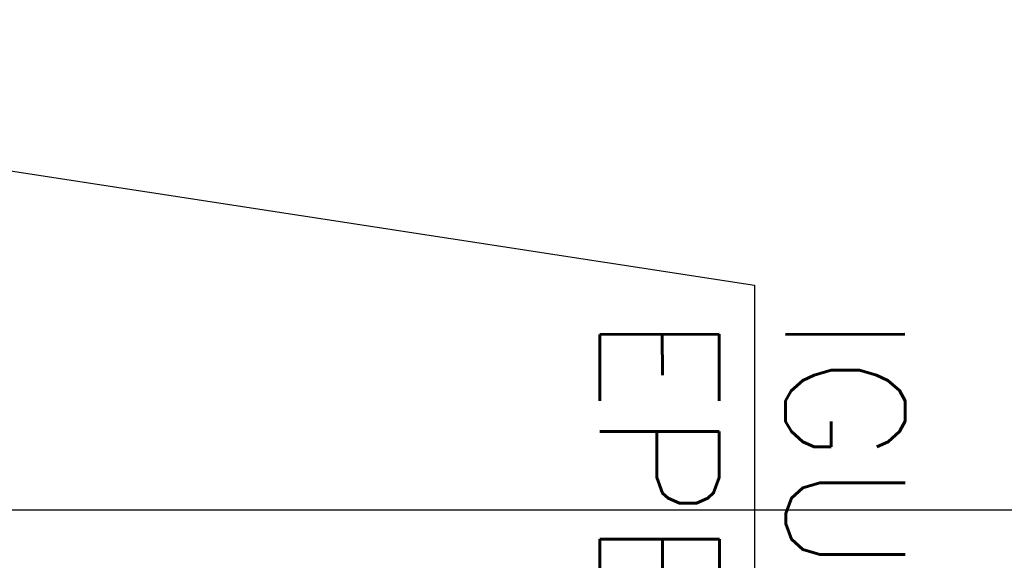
# Model space of a CAD drawing. Extents: x 312047 to 329088, y 8928324 to 8953812.
# Tile 113 of 125: x 319313 to 319642, y 8949983 to 8950164. Entities that reach past the tile are written whole.
import ezdxf

# ---------------------------------------------------------------- set-up
doc = ezdxf.new("R2010")
doc.units = 0
doc.header["$LTSCALE"] = 200
doc.header["$MEASUREMENT"] = 0
doc.layers.add('ESTAC-GERAL', color=2, linetype='CONTINUOUS')
doc.layers.add('NOVA MALHA', color=1, linetype='CONTINUOUS')
doc.styles.add('80CL', font='SIMPLEX', dxfattribs={"bigfont": 'SIMP'})

msp = doc.modelspace()

# ---------------------------------------------------------------- linework, layer by layer
at = {"layer": 'ESTAC-GERAL'}
for p, q in [((318980.37, 8950164.14), (319558.75, 8950075.28)), ((319558.75, 8950075.28), (319558.75, 8949132.29))]:
    msp.add_line(p, q, dxfattribs=at)
at = {"layer": 'NOVA MALHA'}
msp.add_line((318032.62, 8950000), (329087.63, 8950000), dxfattribs=at)

# ---------------------------------------------------------------- texts
at = {"layer": 'ESTAC-GERAL', "color": 3, "style": '80CL'}
for s, p in [('EPE 36+15.45=EPE 36+16,31', (319506.94, 8950065.6)), ('IGUALDADE DE ESTACA', (319569.18, 8950065.6))]:
    msp.add_text(s, height=40, rotation=270.0643, dxfattribs=at).set_placement(p)

doc.saveas('drawing.dxf')
